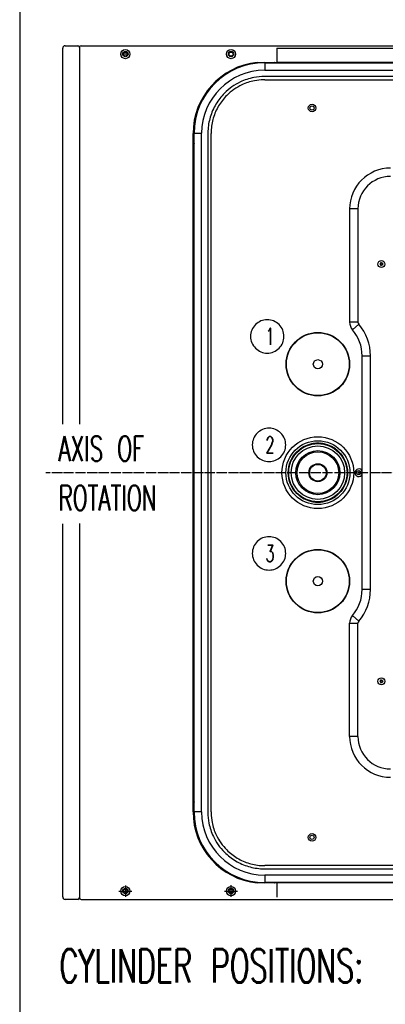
# Model space of a CAD drawing. Extents: x -1809 to 6113, y -4129 to 1471.
# Tile 52 of 197: x -700 to -262, y -737 to 443. Entities that reach past the tile are written whole.
import ezdxf

# ---------------------------------------------------------------- set-up
doc = ezdxf.new("R2010")
doc.units = 0
doc.linetypes.add('DOT_CENTER', pattern=[14, 12, -1, 0, -1])
doc.layers.get('0').update_dxf_attribs({"linetype": 'CONTINUOUS'})
for name, color, linetype in [('1', 7, 'CONTINUOUS'), ('VOLL3', 7, 'CONTINUOUS'), ('VOLL4', 7, 'CONTINUOUS')]:
    doc.layers.add(name, color=color, linetype=linetype)
doc.styles.add('CONVERTER_1', font='txt.shx', dxfattribs={"width": 0.63})

# ---------------------------------------------------------------- blocks, each defined once
blk = doc.blocks.new('TEXT__620', base_point=(-420, -567.7))
at = {"layer": '1', "color": 1}
for points in [[(-74.3, 327.3), (-74.3, 327.3, 0.414214), (-55.9, 345.7), (-55.9, 348.9, 0.414214), (-74.3, 367.3), (-74.3, 367.3, 0.414214), (-92.7, 348.9), (-92.7, 345.7, 0.414214)], [(53.6, 327.3), (53.6, 327.3, 0.414214), (69.9, 343.6), (69.9, 351, 0.414214), (53.6, 367.3), (53.6, 367.3, 0.414214), (37.3, 351), (37.3, 343.6, 0.414214)], [(185.7, 327.3), (185.7, 327.3, 0.414214), (204.1, 345.7), (204.1, 348.9, 0.414214), (185.7, 367.3), (185.7, 367.3, 0.414214), (167.3, 348.9), (167.3, 345.7, 0.414214)], [(-403.6, 43.3), (-403.6, 43.3, 0.414214), (-383.6, 63.3), (-383.6, 63.3, 0.414214), (-403.6, 83.3), (-403.6, 83.3, 0.414214), (-423.6, 63.3), (-423.6, 63.3, 0.414214)], [(415.5, 43.3), (415.5, 43.3, 0.414214), (435.5, 63.3), (435.5, 63.3, 0.414214), (415.5, 83.3), (415.5, 83.3, 0.414214), (395.5, 63.3), (395.5, 63.3, 0.414214)], [(-401.5, -86.7), (-401.5, -86.7, 0.414214), (-381.5, -66.7), (-381.5, -66.7, 0.414214), (-401.5, -46.7), (-401.5, -46.7, 0.414214), (-421.5, -66.7), (-421.5, -66.7, 0.414214)], [(415.5, -86.7), (415.5, -86.7, 0.414214), (435.5, -66.7), (435.5, -66.7, 0.414214), (415.5, -46.7), (415.5, -46.7, 0.414214), (395.5, -66.7), (395.5, -66.7, 0.414214)], [(-401.5, -216.7), (-401.5, -216.7, 0.414214), (-381.5, -196.7), (-381.5, -196.7, 0.414214), (-401.5, -176.7), (-401.5, -176.7, 0.414214), (-421.5, -196.7), (-421.5, -196.7, 0.414214)], [(415.5, -216.7), (415.5, -216.7, 0.414214), (435.5, -196.7), (435.5, -196.7, 0.414214), (415.5, -176.7), (415.5, -176.7, 0.414214), (395.5, -196.7), (395.5, -196.7, 0.414214)], [(-78.5, -569.7), (-78.5, -569.7, 0.414214), (-58.5, -549.7), (-58.5, -549.7, 0.414214), (-78.5, -529.7), (-78.5, -529.7, 0.414214), (-98.5, -549.7), (-98.5, -549.7, 0.414214)], [(51.5, -569.7), (51.5, -569.7, 0.414214), (71.5, -549.7), (71.5, -549.7, 0.414214), (51.5, -529.7), (51.5, -529.7, 0.414214), (31.5, -549.7), (31.5, -549.7, 0.414214)], [(181.5, -569.7), (181.5, -569.7, 0.414214), (201.5, -549.7), (201.5, -549.7, 0.414214), (181.5, -529.7), (181.5, -529.7, 0.414214), (161.5, -549.7), (161.5, -549.7, 0.414214)]]:
    blk.add_lwpolyline(points, format="xyb", close=True, dxfattribs=at)
at = {"layer": '1', "color": 1, "style": 'CONVERTER_1', "width": 0.63}
for s, height, p in [('12', 20, (-82.7, 337.3)), ('11', 20, (47.3, 337.3)), ('10', 20, (177.3, 337.3)), ('1', 20, (-405.7, 53.3)), ('9', 20, (411.3, 53.3)), ('AXIS OF', 30, (-653.5, -86.2)), ('2', 20, (-405.7, -76.7)), ('8', 20, (411.3, -76.7)), ('ROTATION', 30, (-653.5, -145.2)), ('3', 20, (-405.7, -206.7)), ('7', 20, (411.3, -206.7)), ('4', 20, (-82.7, -559.7)), ('5', 20, (47.3, -559.7)), ('6', 20, (177.3, -559.7))]:
    blk.add_text(s, height=height, dxfattribs=at).set_placement(p)
blk = doc.blocks.new('TH_B__621', base_point=(-1892.2, 283.1))
at = {"color": 7, "linetype": 'CONTINUOUS'}
for p, q in [((-406.9, 391.5), (-395.4, 391.5)), ((-406.7, 391.2), (406.6, 391.2)), ((-406.7, 391.2), (-406.7, 382.2)), ((-391.9, 391.5), (392, 391.5)), ((-391.9, 391.2), (-391.9, 391.5)), ((-406.7, 382.2), (406.6, 382.2)), ((406.7, 374.7), (-406.7, 374.7)), ((-406.6, 370.9), (406.6, 370.9)), ((-491.4, 295.5), (-491.4, 307)), ((-491.2, -506.6), (-491.2, 306.7)), ((-491.2, 306.7), (-482.2, 306.7)), ((-482.2, -506.6), (-482.2, 306.7)), ((-474.7, 306.7), (-474.7, -506.7)), ((-470.9, -506.6), (-470.9, 306.6)), ((-491.4, -491.9), (-491.4, 292)), ((-491.4, 292), (-491.2, 292)), ((-305, 216), (-305, 80.4)), ((-295, 216), (-305, 216)), ((-295, 216), (-295, 80.4)), ((-267.8, 150.5), (-268.9, 150)), ((-268.9, 150), (-267.8, 149.5)), ((-267.9, 151.7), (-267.8, 150.5)), ((-266.9, 151), (-267.9, 151.7)), ((-267.8, 149.5), (-267.9, 148.3)), ((-267.9, 148.3), (-266.9, 149)), ((-265.9, 151.7), (-266.9, 151)), ((-266.9, 149), (-265.9, 148.3)), ((-266, 150.5), (-265.9, 151.7)), ((-264.9, 150), (-266, 150.5)), ((-266, 149.5), (-264.9, 150)), ((-265.9, 148.3), (-266, 149.5)), ((-295, 80.4), (-305, 80.4)), ((-301.6, 71.3), (-294, 77.8)), ((-290, -240), (-290, 40)), ((-290, 40), (-280, 40)), ((-280, -240), (-280, 40)), ((-349, -65.1), (-349, -65.2)), ((-349, -65.2), (-349, -65.2)), ((-346, -65.1), (-346, -64.7)), ((-340, -64.7), (-340, -65.1)), ((-337, -65.2), (-337, -65.1)), ((-377.8, -94), (-377.9, -94)), ((-308.1, -94), (-308.2, -94)), ((-378.3, -97), (-377.9, -97)), ((-377.9, -103), (-378.3, -103)), ((-377.9, -106), (-377.8, -106)), ((-377.8, -106), (-377.8, -106)), ((-308.2, -106), (-308.2, -106)), ((-308.2, -106), (-308.1, -106)), ((-308.1, -97), (-307.7, -97)), ((-307.7, -103), (-308.1, -103)), ((-293.9, -97.5), (-294, -100)), ((-294, -100), (-293.9, -102.5)), ((-349, -134.8), (-349, -134.8)), ((-349, -134.8), (-349, -134.9)), ((-346, -135.2), (-346, -134.9)), ((-346, -135.3), (-346, -135.2)), ((-340, -134.9), (-340, -135.3)), ((-337, -134.9), (-337, -134.8)), ((-280, -240), (-290, -240)), ((-294, -277.8), (-301.6, -271.3)), ((-305, -416), (-305, -280.4)), ((-305, -280.4), (-295, -280.4)), ((-295, -416), (-295, -280.4)), ((-267.8, -349.5), (-268.9, -350)), ((-268.9, -350), (-267.8, -350.5)), ((-266.9, -349), (-267.9, -348.3)), ((-267.9, -348.3), (-267.8, -349.5)), ((-267.8, -350.5), (-267.9, -351.7)), ((-267.9, -351.7), (-266.9, -351)), ((-265.9, -348.3), (-266.9, -349)), ((-266.9, -351), (-265.9, -351.7)), ((-266, -349.5), (-265.9, -348.3)), ((-264.9, -350), (-266, -349.5)), ((-266, -350.5), (-264.9, -350)), ((-265.9, -351.7), (-266, -350.5)), ((-295, -416), (-305, -416)), ((-491.2, -491.9), (-491.4, -491.9)), ((-491.4, -506.9), (-491.4, -495.4)), ((-482.2, -506.6), (-491.2, -506.6)), ((-406.7, -574.7), (406.7, -574.7)), ((406.6, -570.9), (-406.6, -570.9)), ((-406.7, -582.1), (-406.7, -591.1)), ((406.6, -582.1), (-406.7, -582.1)), ((-395.4, -591.4), (-406.9, -591.4)), ((406.6, -591.1), (-406.7, -591.1)), ((-391.9, -591.4), (-391.9, -591.1)), ((392, -591.4), (-391.9, -591.4))]:
    blk.add_line(p, q, dxfattribs=at)
for centre, radius in [((-350, 337), 4.5), ((-350, 337), 2.5), ((-266.9, 150), 4.15), ((-266.9, 150), 4.2), ((-343, 30), 38), ((-343, 30), 37.6), ((-343, 30), 5.45), ((-343, -100), 43), ((-343, -100), 38.3), ((-343, -100), 35.5), ((-343, -100), 35), ((-343, -100), 32), ((-343, -100), 26.4), ((-343, -100), 24.9), ((-343, -100), 10.8), ((-343, -100), 10.2), ((-343, -100), 10), ((-294, -100), 2.5), ((-343, -230), 38), ((-343, -230), 37.6), ((-343, -230), 5.45), ((-266.9, -350), 4.15), ((-266.9, -350), 4.2), ((-350, -537), 4.5), ((-350, -537), 2.5)]:
    blk.add_circle(centre, radius, dxfattribs=at)
for centre, radius, start, end in [((-406.9, 307), 84.5, 90, 180), ((-406.7, 306.7), 84.5, 90, 180), ((-395.4, 389.5), 2, 58.2117, 90), ((-406.7, 306.7), 75.5, 90, 180), ((-489.4, 295.5), 2, 180, -148.2117), ((-256, 216), 49, 90, 180), ((-256, 216), 39, 90, 180), ((-291, 80.4), 14, 180, -139.2939), ((-338, 40), 48, 0, 40.7061), ((-291, 80.4), 4, 180, -139.2939), ((-338, 40), 58, 0, 40.7061), ((-343, -100), 35.3, 99.7852, 170.2148), ((-343, -100), 35.3, 99.7852, 170.2148), ((-343, -100), 35.4, 94.8564, 99.7482), ((-343, -100), 35.3, 85.1296, 94.8704), ((-343, -100), 35.4, 80.2518, 85.1436), ((-343, -100), 35.3, 9.7852, 80.2148), ((-343, -100), 35.3, 9.7852, 80.2148), ((-343, -100), 35.4, 170.2518, 175.1436), ((-343, -100), 35.4, 4.8564, 9.7482), ((-343, -100), 35.3, 175.1296, -175.1296), ((-343, -100), 35.4, -175.1436, -170.2518), ((-343, -100), 35.3, -170.2148, -99.7852), ((-343, -100), 35.3, -170.2148, -99.7852), ((-343, -100), 35.3, -80.2148, -9.7852), ((-343, -100), 35.3, -80.2148, -9.7852), ((-343, -100), 35.4, -9.7482, -4.8564), ((-343, -100), 35.3, -4.8704, 4.8704), ((-294, -100), 4.5, 27.266, -27.266), ((-343, -100), 35.4, -99.7482, -94.8564), ((-343, -100), 35.3, -94.8704, -85.1296), ((-343, -100), 35.4, -85.1436, -80.2518), ((-338, -240), 48, -40.7061, 0), ((-338, -240), 58, -40.7061, 0), ((-291, -280.4), 14, 139.2939, 180), ((-291, -280.4), 4, 139.2939, 180), ((-256, -416), 49, 180, -90), ((-256, -416), 39, 180, -90), ((-489.4, -495.4), 2, 148.2117, 180), ((-406.9, -506.9), 84.5, 180, -90), ((-406.7, -506.6), 84.5, 180, -90), ((-406.7, -506.6), 75.5, 180, -90), ((-395.4, -589.4), 2, -90, -58.2117)]:
    blk.add_arc(centre, radius, start, end, dxfattribs=at)
for points, knots in [([(-406.7, 374.7), (-406.8, 374.7), (-406.9, 374.7), (-411.3, 374.7), (-415.6, 374.3), (-425.3, 372.4), (-430.7, 370.6), (-439.3, 366.5), (-442.7, 364.6), (-449, 360.1), (-452, 357.6), (-454.8, 354.8), (-458.8, 350.8), (-462.2, 346.4), (-468, 336.7), (-470.3, 331.5), (-473.5, 320.8), (-474.4, 315.2), (-474.7, 308.7), (-474.7, 307.9), (-474.7, 306.9), (-474.7, 306.8), (-474.7, 306.7)], [0, 0, 0, 0, 0.40337, 0.40337, 13.52804, 13.52804, 30.75641, 30.75641, 42.708869, 42.708869, 54.661329, 54.661329, 54.661329, 71.889628, 71.889628, 89.117923, 89.117923, 106.346215, 106.346215, 108.931019, 108.931019, 109.334267, 109.334267, 109.334267, 109.334267]), ([(-406.6, 370.9), (-407.1, 370.9), (-407.6, 370.9), (-411.7, 370.8), (-415.4, 370.4), (-424.2, 368.6), (-429.3, 367), (-437.4, 363.1), (-440.6, 361.3), (-446.6, 357), (-449.5, 354.7), (-452.1, 352.1), (-455.8, 348.3), (-459.1, 344.1), (-464.5, 335), (-466.7, 330.1), (-469.7, 319.9), (-470.6, 314.7), (-470.8, 308.9), (-470.9, 308.5), (-470.9, 307.6), (-470.9, 307.1), (-470.9, 306.6)], [0, 0, 0, 0, 1.344726, 1.344726, 11.531711, 11.531711, 26.2174, 26.2174, 36.405819, 36.405819, 46.594233, 46.594233, 46.594233, 61.279836, 61.279836, 75.96545, 75.96545, 90.651092, 90.651092, 91.853934, 91.853934, 93.197825, 93.197825, 93.197825, 93.197825]), ([(-474.7, -506.7), (-474.7, -506.8), (-474.7, -506.9), (-474.7, -511.3), (-474.3, -515.6), (-472.4, -525.3), (-470.6, -530.7), (-466.5, -539.3), (-464.6, -542.7), (-460.1, -549), (-457.6, -552), (-454.8, -554.8), (-450.8, -558.8), (-446.4, -562.2), (-436.7, -568), (-431.5, -570.3), (-420.8, -573.5), (-415.2, -574.4), (-408.7, -574.7), (-407.9, -574.7), (-406.9, -574.7), (-406.8, -574.7), (-406.7, -574.7)], [0, 0, 0, 0, 0.40337, 0.40337, 13.52804, 13.52804, 30.75641, 30.75641, 42.708869, 42.708869, 54.661329, 54.661329, 54.661329, 71.889628, 71.889628, 89.117923, 89.117923, 106.346215, 106.346215, 108.931019, 108.931019, 109.334267, 109.334267, 109.334267, 109.334267]), ([(-470.9, -506.6), (-470.9, -507.1), (-470.9, -507.6), (-470.8, -511.7), (-470.4, -515.4), (-468.6, -524.2), (-467, -529.3), (-463.1, -537.4), (-461.3, -540.6), (-457, -546.6), (-454.7, -549.5), (-452.1, -552.1), (-448.3, -555.8), (-444.1, -559.1), (-435, -564.5), (-430.1, -566.7), (-419.9, -569.7), (-414.7, -570.6), (-408.9, -570.8), (-408.5, -570.9), (-407.6, -570.9), (-407.1, -570.9), (-406.6, -570.9)], [0, 0, 0, 0, 1.344726, 1.344726, 11.531711, 11.531711, 26.2174, 26.2174, 36.405819, 36.405819, 46.594233, 46.594233, 46.594233, 61.279836, 61.279836, 75.96545, 75.96545, 90.651092, 90.651092, 91.853934, 91.853934, 93.197825, 93.197825, 93.197825, 93.197825])]:
    blk.add_open_spline(points, degree=3, knots=knots, dxfattribs=at)
blk = doc.blocks.new('GABEL_TOP__622', base_point=(-912, -620.7))
at = {"layer": '1', "color": 3, "linetype": 'DOT_CENTER'}
for p, q in [((0, -620.7), (0, 420.7)), ((520.7, -100), (-668.7, -100))]:
    blk.add_line(p, q, dxfattribs=at)
at = {"layer": '1', "color": 3, "linetype": 'CONTINUOUS'}
for p, q in [((135, 391.6), (-392, 391.6)), ((-492.5, -506.3), (-492.5, 306.3)), ((135, -591.4), (-392, -591.5)), ((135, -611.4), (135, -591.4))]:
    blk.add_line(p, q, dxfattribs=at)
at = {"layer": 'VOLL3', "color": 3, "linetype": 'CONTINUOUS'}
for p, q in [((-648.5, -41.7), (-648.5, 408.6)), ((-645.5, 411.6), (-630.5, 411.6)), ((-628.5, 409.6), (-628.5, -41.7)), ((-626.5, 411.6), (132, 411.6)), ((-569.3, 401.6), (-577.7, 401.6)), ((-392, 408.6), (-267.3, 408.6)), ((-367.9, 408.6), (-267.3, 408.6)), ((-267.3, 408.6), (135, 408.6)), ((135, 408.6), (135, 391.6)), ((-648.5, -608.4), (-648.5, -161.1)), ((-628.5, -160.7), (-628.5, -609.4)), ((-581.2, -601.4), (-565.8, -601.4)), ((-573.5, -594.6), (-573.5, -608.2)), ((-454.7, -601.4), (-439.3, -601.4)), ((-447, -608.2), (-447, -594.2)), ((-630.5, -611.4), (-645.5, -611.4)), ((-626.5, -611.4), (135, -611.4))]:
    blk.add_line(p, q, dxfattribs=at)
for centre, radius in [((-573.5, 401.6), 5.5), ((-573.5, 401.6), 3.2), ((-573.5, 401.6), 2.4), ((-447, 401.6), 5.5), ((-447, 401.6), 3.2), ((-447, 401.6), 2.4), ((-573.5, -601.4), 5.5), ((-573.5, -601.4), 3.2), ((-573.5, -601.4), 2.4), ((-447, -601.4), 5.5), ((-447, -601.4), 3.2), ((-447, -601.4), 2.4)]:
    blk.add_circle(centre, radius, dxfattribs=at)
for centre, radius, start, end in [((-645.5, 408.6), 3, 90, 180), ((-630.5, 409.6), 2, 0, 90), ((-626.5, 409.6), 2, 90, 180), ((132, 408.6), 3, 0, 90), ((-573.5, -601.4), 3, -108, 162), ((-447, -601.4), 3, -108, 162), ((-645.5, -608.4), 3, 180, -90), ((-630.5, -609.4), 2, -90, 0), ((-626.5, -609.4), 2, 180, -90)]:
    blk.add_arc(centre, radius, start, end, dxfattribs=at)
at = {"layer": 'VOLL4', "color": 3, "linetype": 'CONTINUOUS'}
for p, q in [((-392, 408.6), (-392, 391.6)), ((-415.8, 391.6), (-392, 391.6)), ((-392, -591.5), (-415.8, -591.5)), ((-392, -591.5), (-392, -608.5))]:
    blk.add_line(p, q, dxfattribs=at)
for centre, start, end in [((-406.7, 306.3), 96.0904, 180), ((-406.7, -506.3), 180, -96.0904)]:
    blk.add_arc(centre, 85.8, start, end, dxfattribs=at)
blk = doc.blocks.new('MANI_TOPVIEW__623', base_point=(-2351.4, -951.8))
at = {"layer": '1'}
blk.add_blockref('GABEL_TOP__622', (-912, -620.7), dxfattribs=at)
blk = doc.blocks.new('TOPVIEW__624', base_point=(-2912.4, -951.8))
blk.add_blockref('TH_B__621', (-1892.2, 283.1))
at = {"layer": '1'}
for name, p in [('MANI_TOPVIEW__623', (-2351.4, -951.8)), ('TEXT__620', (-420, -567.7))]:
    blk.add_blockref(name, p, dxfattribs=at)
blk = doc.blocks.new('QW__625', base_point=(-2931.84, -6106.36))
at = {"layer": '1'}
blk.add_blockref('TOPVIEW__624', (-2912.41, -951.84), dxfattribs=at)
blk = doc.blocks.new('TEXT__1075', base_point=(-2000, -2800))
at = {"layer": '1', "color": 7, "linetype": 'CONTINUOUS'}
blk.add_line((-700, 890), (-700, -900), dxfattribs=at)
at = {"layer": '1', "color": 1, "style": 'CONVERTER_1', "width": 0.63}
blk.add_text('CYLINDER POSITIONS:', height=40, dxfattribs=at).set_placement((-652.4, -711))

msp = doc.modelspace()

# ---------------------------------------------------------------- block references
msp.add_blockref('QW__625', (-2931.8, -6106.4))
at = {"layer": '1'}
msp.add_blockref('TEXT__1075', (-2000, -2800), dxfattribs=at)

doc.saveas('drawing.dxf')
